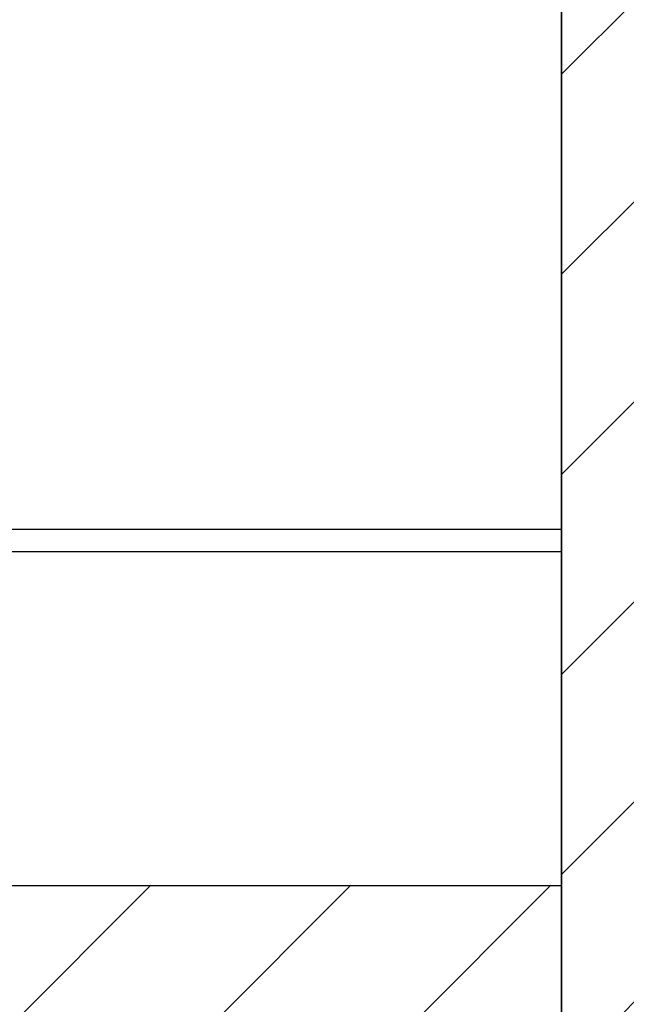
# Model space of a CAD drawing. Header units: millimetres. Extents: x 28600 to 181045, y -399112 to -163690.
# Tile 153 of 256: x 61105 to 61139, y -197729 to -197674. Entities that reach past the tile are written whole.
import ezdxf

# ---------------------------------------------------------------- set-up
doc = ezdxf.new("R2010")
doc.units = ezdxf.units.MM
for name, color, linetype in [('!! 1_hatch projektowane ściany', 8, 'Continuous'), ('!! 1_PROJ Sciany', 8, 'Continuous'), ('!! 1_zabudowa GK', 8, 'Continuous')]:
    doc.layers.add(name, color=color, linetype=linetype)
pattern_1 = [(45, (0, -1.54), (-5.61266008, 5.61266008), [])]

msp = doc.modelspace()

# ---------------------------------------------------------------- hatches: boundary and pattern name
at = {"layer": '!! 1_hatch projektowane ściany'}
h = msp.add_hatch(dxfattribs=at)
h.set_pattern_fill('ANSI31', color=256, scale=2.5)
h.set_pattern_definition(pattern_1)
h.paths.add_polyline_path([(61399.56735, -197845.62813), (61399.56735, -197833.62813), (61155.43682, -197833.62813), (61155.43682, -197623.62813), (61399.56735, -197624.50331), (61399.56735, -197611.62813), (61147.43682, -197611.62813), (61147.43682, -197546.87813), (61135.43682, -197546.87813), (61135.43682, -197910.37813), (61147.43682, -197910.37813), (61147.43682, -197845.62813)])
h = msp.add_hatch(dxfattribs=at)
h.set_pattern_fill('ANSI31', color=256, scale=2.5)
h.set_pattern_definition(pattern_1)
h.paths.add_polyline_path([(60824.56735, -197734.62813), (61135.43682, -197734.62813), (61135.43682, -197722.62813), (60824.56735, -197722.62813)])

# ---------------------------------------------------------------- linework, layer by layer
for points in [[(61399.56735, -197845.62813), (61399.56735, -197833.62813), (61155.43682, -197833.62813), (61155.43682, -197623.62813), (61399.56735, -197624.50331), (61399.56735, -197611.62813), (61147.43682, -197611.62813), (61147.43682, -197546.87813), (61135.43682, -197546.87813), (61135.43682, -197910.37813), (61147.43682, -197910.37813), (61147.43682, -197845.62813)], [(60824.56735, -197734.62813), (61135.43682, -197734.62813), (61135.43682, -197722.62813), (60824.56735, -197722.62813)]]:
    msp.add_lwpolyline(points, close=True, dxfattribs=at)
at = {"layer": '!! 1_PROJ Sciany'}
for points in [[(61399.56735, -197845.62813), (61135.43682, -197845.62813), (61135.43682, -197611.62813), (61399.56735, -197611.62813)], [(61135.43682, -197722.62813), (60824.56735, -197722.62813)]]:
    msp.add_lwpolyline(points, dxfattribs=at)
at = {"layer": '!! 1_zabudowa GK'}
for points in [[(61135.43682, -197702.62813), (60824.56735, -197702.62813)], [(61135.43682, -197703.87813), (60824.56735, -197703.87813)]]:
    msp.add_lwpolyline(points, dxfattribs=at)

doc.saveas('drawing.dxf')
